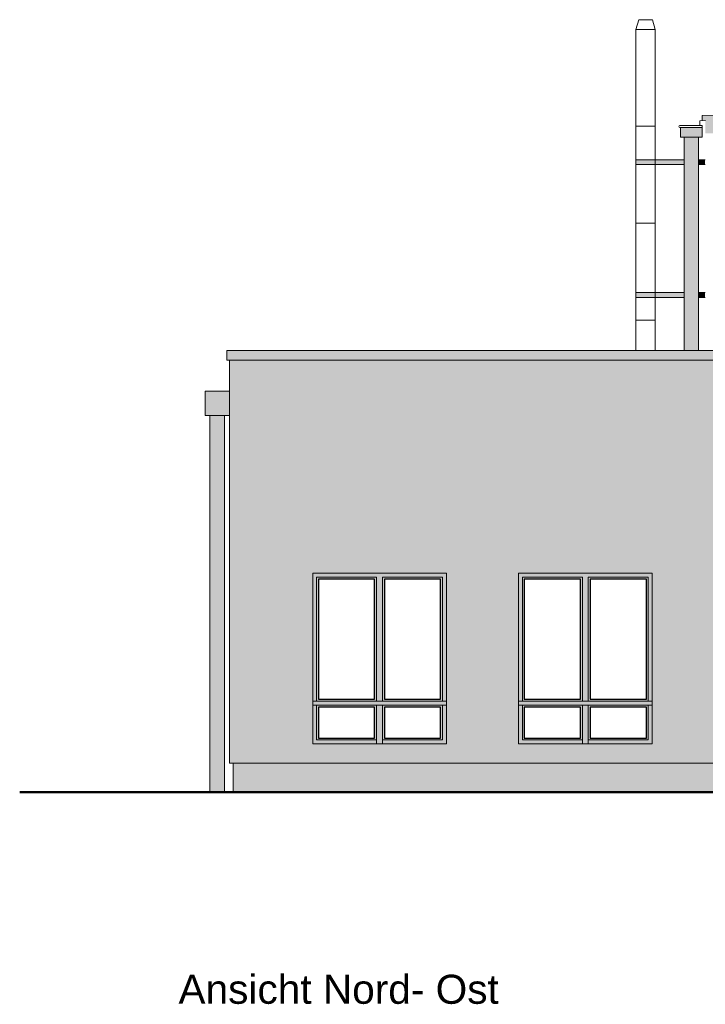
# Model space of a CAD drawing. Header units: metres. Extents: x 1169 to 1496, y -112 to 50.
# Tile 218 of 256: x 1439 to 1446, y -20 to -10. Entities that reach past the tile are written whole.
import ezdxf

# ---------------------------------------------------------------- set-up
doc = ezdxf.new("R2010")
doc.units = ezdxf.units.M
doc.header["$XCLIPFRAME"] = 2
doc.linetypes.add('AUSGEZOGEN', pattern=[0])
for name, color, linetype, lineweight in [('XR$5$Ansicht', 1, 'AUSGEZOGEN', 50), ('XR$5$Design', 4, 'AUSGEZOGEN', 13), ('XR$5$Muster', 4, 'AUSGEZOGEN', 13), ('XR$5$STANDARD_1', 7, 'AUSGEZOGEN', 25), ('XR$5$Wegeflächen', 4, 'AUSGEZOGEN', 13)]:
    doc.layers.add(name, color=color, linetype=linetype, lineweight=lineweight)
doc.styles.add('ARIAL', font='arial.ttf')
picture_1 = doc.add_image_def('image1.tif', size_in_pixel=(512, 512))

msp = doc.modelspace()

# ---------------------------------------------------------------- hatches: boundary and pattern name
at = {"layer": 'XR$5$Muster', "linetype": 'AUSGEZOGEN', "lineweight": 13, "transparency": 33554687}
for color, points in [(9, [(1460.5919, -10.9941), (1460.592, -10.9412), (1453.2264, -10.7191), (1445.8609, -10.9412), (1445.8609, -10.9941), (1445.8964, -10.993), (1445.8964, -11.1253), (1453.2264, -10.9054), (1460.5564, -11.1253), (1460.5564, -10.993)]), (9, [(1445.8608, -11.164), (1445.8608, -11.0645), (1445.6403, -11.0645), (1445.6403, -11.164)]), (9, [(1445.8608, -11.164), (1445.8608, -11.0645), (1445.6403, -11.0645), (1445.6403, -11.164)]), (9, [(1440.9558, -13.4658), (1461.4908, -13.4658), (1461.4908, -13.3657), (1440.9558, -13.3658)]), (252, [(1440.7314, -14.0358), (1440.9814, -14.0358), (1440.9814, -13.7858), (1440.7314, -13.7858)]), (252, [(1440.7314, -14.0358), (1440.9814, -14.0358), (1440.9814, -13.7858), (1440.7314, -13.7858)])]:
    msp.add_hatch(color=color, dxfattribs=at).paths.add_polyline_path(points)
at = {"layer": 'XR$5$Muster', "linetype": 'AUSGEZOGEN', "lineweight": 25, "true_color": 0x383e42, "transparency": 33554687}
for points in [[(1460.5564, -10.993), (1460.5919, -10.9941), (1460.592, -10.9412), (1453.2264, -10.7191), (1445.8609, -10.9412), (1445.8609, -10.9941), (1445.8964, -10.993), (1445.8964, -11.1253), (1453.2264, -10.9054), (1460.5564, -11.1253)], [(1440.9558, -13.3658), (1440.9558, -13.4658), (1461.4908, -13.4658), (1461.4908, -13.3657), (1445.6755, -13.3658), (1460.6273, -13.3658)]]:
    msp.add_hatch(color=250, dxfattribs=at).paths.add_polyline_path(points)
at = {"layer": 'XR$5$Muster', "linetype": 'AUSGEZOGEN', "lineweight": 13, "true_color": 0x383e42, "transparency": 33554687}
msp.add_hatch(color=250, dxfattribs=at).paths.add_polyline_path([(1460.5919, -10.9941), (1460.592, -10.9412), (1453.2264, -10.7191), (1445.8609, -10.9412), (1445.8609, -10.9941), (1445.8964, -10.993), (1445.8964, -11.1253), (1453.2264, -10.9054), (1460.5564, -11.1253), (1460.5564, -10.993)])
at = {"layer": 'XR$5$Muster', "linetype": 'AUSGEZOGEN', "lineweight": 13, "transparency": 33554687}
h = msp.add_hatch(color=7, dxfattribs=at)
h.set_gradient(color1=(199, 199, 199), color2=(48, 48, 48), one_color=1, name='INVCYLINDER')
h.paths.add_polyline_path([(1445.6755, -13.3658), (1445.8255, -13.3658), (1445.8255, -11.164), (1445.6755, -11.164)], flags=0)
h = msp.add_hatch(color=7, dxfattribs=at)
h.set_gradient(color1=(199, 199, 199), color2=(48, 48, 48), one_color=1, name='INVCYLINDER')
h.paths.add_polyline_path([(1445.6755, -13.3658), (1445.8255, -13.3658), (1445.8255, -11.164), (1445.6755, -11.164)], flags=0)
h = msp.add_hatch(color=7, dxfattribs=at)
h.set_gradient(color1=(160, 160, 160), color2=(201, 201, 201), one_color=1, name='CYLINDER')
h.paths.add_polyline_path([(1445.3783, -11.4473), (1445.1783, -11.4473), (1445.1783, -11.3973), (1445.3783, -11.3973)], flags=0)
h = msp.add_hatch(color=7, dxfattribs=at)
h.set_gradient(color1=(160, 160, 160), color2=(201, 201, 201), one_color=1, name='CYLINDER')
h.paths.add_polyline_path([(1445.3783, -11.4473), (1445.1783, -11.4473), (1445.1783, -11.3973), (1445.3783, -11.3973)], flags=0)
for points in [[(1445.6724, -11.4473), (1445.3783, -11.4473), (1445.3783, -11.3973), (1445.6724, -11.3973)], [(1445.6724, -11.4473), (1445.3783, -11.4473), (1445.3783, -11.3973), (1445.6724, -11.3973)], [(1445.8224, -11.3973), (1445.8933, -11.3973), (1445.8933, -11.4473), (1445.8224, -11.4473)], [(1445.8224, -11.3973), (1445.8933, -11.3973), (1445.8933, -11.4473), (1445.8224, -11.4473)], [(1445.6724, -12.8173), (1445.3783, -12.8173), (1445.3783, -12.7673), (1445.6724, -12.7673)], [(1445.6724, -12.8173), (1445.3783, -12.8173), (1445.3783, -12.7673), (1445.6724, -12.7673)], [(1445.8224, -12.7673), (1445.8933, -12.7673), (1445.8933, -12.8173), (1445.8224, -12.8173)], [(1445.8224, -12.7673), (1445.8933, -12.7673), (1445.8933, -12.8173), (1445.8224, -12.8173)]]:
    msp.add_hatch(color=252, dxfattribs=at).paths.add_polyline_path(points, flags=16)
h = msp.add_hatch(color=7, dxfattribs=at)
h.set_gradient(color1=(160, 160, 160), color2=(201, 201, 201), one_color=1, name='CYLINDER')
h.paths.add_polyline_path([(1445.3783, -12.8173), (1445.1783, -12.8173), (1445.1783, -12.7673), (1445.3783, -12.7673)], flags=0)
h = msp.add_hatch(color=7, dxfattribs=at)
h.set_gradient(color1=(160, 160, 160), color2=(201, 201, 201), one_color=1, name='CYLINDER')
h.paths.add_polyline_path([(1445.3783, -12.8173), (1445.1783, -12.8173), (1445.1783, -12.7673), (1445.3783, -12.7673)], flags=0)
at = {"layer": 'XR$5$Muster', "linetype": 'AUSGEZOGEN', "lineweight": 25, "true_color": 0xe1d7c9, "transparency": 33554687}
h = msp.add_hatch(color=254, dxfattribs=at)
h.paths.add_polyline_path([(1455.8414, -15.675), (1455.8414, -15.125), (1460.7214, -15.125), (1460.7214, -17.625), (1461.4564, -17.625), (1461.4564, -13.4658), (1440.9814, -13.4658), (1440.9814, -17.625), (1446.0914, -17.625), (1446.0914, -15.665), (1447.0964, -15.665), (1447.0964, -17.625), (1448.8414, -17.625), (1448.8414, -15.665), (1449.8464, -15.665), (1449.8464, -17.625), (1458.9664, -17.625), (1458.9664, -15.675)])
h.paths.add_polyline_path([(1454.0964, -17.425), (1452.7164, -17.425), (1452.7164, -15.665), (1454.0964, -15.665)], flags=16)
h.paths.add_polyline_path([(1451.9714, -17.425), (1450.5914, -17.425), (1450.5914, -15.665), (1451.9714, -15.665)], flags=16)
h.paths.add_polyline_path([(1445.3464, -17.425), (1443.9664, -17.425), (1443.9664, -15.665), (1445.3464, -15.665)], flags=16)
h.paths.add_polyline_path([(1443.2214, -17.425), (1441.8414, -17.425), (1441.8414, -15.665), (1443.2214, -15.665)], flags=16)
at = {"layer": 'XR$5$Muster', "linetype": 'AUSGEZOGEN', "lineweight": 13, "transparency": 33554687}
h = msp.add_hatch(color=7, dxfattribs=at)
h.set_gradient(color1=(199, 199, 199), color2=(48, 48, 48), one_color=1, name='INVCYLINDER')
h.paths.add_polyline_path([(1440.7814, -17.925), (1440.9314, -17.925), (1440.9314, -14.0358), (1440.7814, -14.0358)], flags=0)
h = msp.add_hatch(color=7, dxfattribs=at)
h.set_gradient(color1=(199, 199, 199), color2=(48, 48, 48), one_color=1, name='INVCYLINDER')
h.paths.add_polyline_path([(1440.7814, -17.925), (1440.9314, -17.925), (1440.9314, -14.0358), (1440.7814, -14.0358)], flags=0)
at = {"layer": 'XR$5$Muster', "linetype": 'AUSGEZOGEN', "lineweight": 25, "true_color": 0x766a5e, "transparency": 33554687}
h = msp.add_hatch(color=251, dxfattribs=at)
h.paths.add_polyline_path([(1443.2214, -17.425), (1443.2214, -15.665), (1441.8414, -15.665), (1441.8414, -17.425)])
h.paths.add_polyline_path([(1441.9014, -16.965), (1441.9014, -15.725), (1442.4814, -15.725), (1442.4814, -16.965)], flags=16)
h.paths.add_polyline_path([(1442.4814, -17.045), (1442.4814, -17.365), (1441.9014, -17.365), (1441.9014, -17.045)], flags=16)
h.paths.add_polyline_path([(1442.5814, -15.725), (1443.1614, -15.725), (1443.1614, -16.965), (1442.5814, -16.965)], flags=16)
h.paths.add_polyline_path([(1443.1614, -17.365), (1442.5814, -17.365), (1442.5814, -17.045), (1443.1614, -17.045)], flags=16)
h = msp.add_hatch(color=251, dxfattribs=at)
h.paths.add_polyline_path([(1445.3464, -17.425), (1445.3464, -15.665), (1443.9664, -15.665), (1443.9664, -17.425)])
h.paths.add_polyline_path([(1444.0264, -16.965), (1444.0264, -15.725), (1444.6064, -15.725), (1444.6064, -16.965)], flags=16)
h.paths.add_polyline_path([(1444.6064, -17.045), (1444.6064, -17.365), (1444.0264, -17.365), (1444.0264, -17.045)], flags=16)
h.paths.add_polyline_path([(1444.7064, -15.725), (1445.2864, -15.725), (1445.2864, -16.965), (1444.7064, -16.965)], flags=16)
h.paths.add_polyline_path([(1445.2864, -17.365), (1444.7064, -17.365), (1444.7064, -17.045), (1445.2864, -17.045)], flags=16)
at = {"layer": 'XR$5$Muster', "linetype": 'AUSGEZOGEN', "lineweight": 25, "true_color": 0xa48f7a, "transparency": 33554687}
msp.add_hatch(color=252, dxfattribs=at).paths.add_polyline_path([(1446.0914, -17.925), (1446.0914, -17.625), (1441.0214, -17.625), (1441.0214, -17.925)])

# ---------------------------------------------------------------- linework, layer by layer
at = {"layer": 'XR$5$Ansicht', "color": 4, "linetype": 'AUSGEZOGEN', "lineweight": 13, "transparency": 33554687}
for p, q in [((1445.2083, -9.9515), (1445.1783, -10.0515)), ((1445.2083, -9.9515), (1445.3483, -9.9515)), ((1445.3483, -9.9515), (1445.3783, -10.0515)), ((1445.1783, -10.0515), (1445.3783, -10.0515)), ((1445.1783, -13.3658), (1445.1783, -10.0515)), ((1445.3783, -13.3658), (1445.3783, -10.0515)), ((1445.8609, -10.9412), (1453.2264, -10.7191)), ((1445.8609, -10.9941), (1445.8609, -10.9412)), ((1445.1783, -11.0515), (1445.3783, -11.0515)), ((1445.6324, -11.0434), (1445.8608, -11.0434)), ((1445.6342, -11.0645), (1445.8608, -11.0645)), ((1445.6403, -11.062), (1445.6403, -11.164)), ((1445.8367, -10.9948), (1445.8964, -10.993)), ((1445.8367, -11.0434), (1445.8367, -10.9948)), ((1445.8608, -11.164), (1445.8608, -11.0434)), ((1445.6403, -11.164), (1445.8608, -11.164)), ((1445.6755, -11.164), (1445.6755, -13.3658)), ((1445.8255, -11.164), (1445.8255, -13.3658)), ((1445.6724, -11.3973), (1445.1783, -11.3973)), ((1445.6724, -11.4473), (1445.1783, -11.4473)), ((1445.8933, -11.3973), (1445.8224, -11.3973)), ((1445.8933, -11.4473), (1445.8224, -11.4473)), ((1445.1783, -12.0515), (1445.3783, -12.0515)), ((1445.6724, -12.7673), (1445.1783, -12.7673)), ((1445.8933, -12.7673), (1445.8224, -12.7673)), ((1445.6724, -12.8173), (1445.1783, -12.8173)), ((1445.8933, -12.8173), (1445.8224, -12.8173)), ((1445.1783, -13.0515), (1445.3783, -13.0515)), ((1440.9558, -13.3658), (1461.4908, -13.3657)), ((1440.9558, -13.4658), (1440.9558, -13.3658)), ((1461.4908, -13.4658), (1440.9558, -13.4658)), ((1440.9814, -13.4658), (1440.9814, -17.625)), ((1440.9814, -13.7858), (1440.7314, -13.7858)), ((1440.7314, -13.7858), (1440.7314, -14.0358)), ((1440.9814, -14.0358), (1440.7314, -14.0358)), ((1440.7814, -14.0358), (1440.7814, -17.925)), ((1440.9314, -14.0358), (1440.9314, -17.925)), ((1441.8414, -17.425), (1441.8414, -15.665)), ((1441.8414, -15.665), (1443.2214, -15.665)), ((1441.8814, -16.985), (1441.8814, -15.705)), ((1441.8814, -15.705), (1442.5014, -15.705)), ((1442.5014, -15.705), (1442.5014, -16.985)), ((1442.5614, -16.985), (1442.5614, -15.705)), ((1442.5614, -15.705), (1443.1814, -15.705)), ((1443.1814, -15.705), (1443.1814, -16.985)), ((1443.2214, -15.665), (1443.2214, -17.425)), ((1443.9664, -17.425), (1443.9664, -15.665)), ((1443.9664, -15.665), (1445.3464, -15.665)), ((1444.0064, -16.985), (1444.0064, -15.705)), ((1444.0064, -15.705), (1444.6264, -15.705)), ((1444.6264, -15.705), (1444.6264, -16.985)), ((1444.6864, -16.985), (1444.6864, -15.705)), ((1444.6864, -15.705), (1445.3064, -15.705)), ((1445.3064, -15.705), (1445.3064, -16.985)), ((1445.3464, -15.665), (1445.3464, -17.425)), ((1441.8414, -16.985), (1443.2214, -16.985)), ((1443.2214, -17.025), (1441.8414, -17.025)), ((1441.8814, -17.025), (1441.8814, -17.385)), ((1442.5014, -17.425), (1442.5014, -17.025)), ((1442.5614, -17.425), (1442.5614, -17.025)), ((1443.1814, -17.025), (1443.1814, -17.385)), ((1443.9664, -16.985), (1445.3464, -16.985)), ((1445.3464, -17.025), (1443.9664, -17.025)), ((1444.0064, -17.025), (1444.0064, -17.385)), ((1444.6264, -17.425), (1444.6264, -17.025)), ((1444.6864, -17.425), (1444.6864, -17.025)), ((1445.3064, -17.025), (1445.3064, -17.385)), ((1443.2214, -17.425), (1441.8414, -17.425)), ((1441.8814, -17.385), (1442.5014, -17.385)), ((1443.1814, -17.385), (1442.5614, -17.385)), ((1445.3464, -17.425), (1443.9664, -17.425)), ((1444.0064, -17.385), (1444.6264, -17.385)), ((1445.3064, -17.385), (1444.6864, -17.385)), ((1440.9814, -17.625), (1446.0914, -17.625)), ((1441.0214, -17.625), (1441.0214, -17.925))]:
    msp.add_line(p, q, dxfattribs=at)
for points in [[(1441.9014, -15.725), (1442.4814, -15.725), (1442.4814, -16.965), (1441.9014, -16.965), (1441.9014, -15.725)], [(1442.5814, -16.965), (1443.1614, -16.965), (1443.1614, -15.725), (1442.5814, -15.725), (1442.5814, -16.965)], [(1444.0264, -15.725), (1444.6064, -15.725), (1444.6064, -16.965), (1444.0264, -16.965), (1444.0264, -15.725)], [(1444.7064, -16.965), (1445.2864, -16.965), (1445.2864, -15.725), (1444.7064, -15.725), (1444.7064, -16.965)], [(1441.9014, -17.045), (1442.4814, -17.045), (1442.4814, -17.365), (1441.9014, -17.365), (1441.9014, -17.045)], [(1442.5814, -17.045), (1443.1614, -17.045), (1443.1614, -17.365), (1442.5814, -17.365), (1442.5814, -17.045)], [(1444.0264, -17.045), (1444.6064, -17.045), (1444.6064, -17.365), (1444.0264, -17.365), (1444.0264, -17.045)], [(1444.7064, -17.045), (1445.2864, -17.045), (1445.2864, -17.365), (1444.7064, -17.365), (1444.7064, -17.045)]]:
    msp.add_lwpolyline(points, close=True, dxfattribs=at)
msp.add_arc((1445.6325, -11.0539), 0.0105, 90.43226, 270, dxfattribs=at)
at = {"layer": 'XR$5$Wegeflächen', "color": 1, "linetype": 'AUSGEZOGEN', "lineweight": 50, "transparency": 33554687}
msp.add_line((1465.5379, -17.925), (1438.8167, -17.925), dxfattribs=at)

# ---------------------------------------------------------------- texts
at = {"layer": 'XR$5$STANDARD_1', "color": 4, "linetype": 'AUSGEZOGEN', "lineweight": 25, "transparency": 33554687, "insert": (1440.4561, -19.808), "char_height": 0.3, "width": 3.465272, "attachment_point": 1, "style": 'ARIAL'}
msp.add_mtext('\\W1.00;Ansicht Nord- Ost', dxfattribs=at)

# ---------------------------------------------------------------- pictures from other files: only their frames are drawn
at = {"layer": 'XR$5$Design', "color": 7, "linetype": 'AUSGEZOGEN', "lineweight": 25, "transparency": 33554687}
image = msp.add_image(picture_1, insert=(1441.9014, -16.965), size_in_units=(0.58, 1.24), dxfattribs=at)
image.set_boundary_path([(-0.5, 511.5), (511.5, 511.5), (511.5, -0.5), (-0.5, -0.5), (-0.5, 511.5)])
image = msp.add_image(picture_1, insert=(1441.9014, -16.965), size_in_units=(0.58, 1.24), dxfattribs=at)
image.set_boundary_path([(-0.5, 511.5), (511.5, 511.5), (511.5, -0.5), (-0.5, -0.5), (-0.5, 511.5)])
image = msp.add_image(picture_1, insert=(1442.5814, -16.965), size_in_units=(0.58, 1.24), dxfattribs=at)
image.set_boundary_path([(-0.5, 511.5), (511.5, 511.5), (511.5, -0.5), (-0.5, -0.5), (-0.5, 511.5)])
image = msp.add_image(picture_1, insert=(1442.5814, -16.965), size_in_units=(0.58, 1.24), dxfattribs=at)
image.set_boundary_path([(-0.5, 511.5), (511.5, 511.5), (511.5, -0.5), (-0.5, -0.5), (-0.5, 511.5)])
image = msp.add_image(picture_1, insert=(1444.0264, -16.965), size_in_units=(0.58, 1.24), dxfattribs=at)
image.set_boundary_path([(-0.5, 511.5), (511.5, 511.5), (511.5, -0.5), (-0.5, -0.5), (-0.5, 511.5)])
image = msp.add_image(picture_1, insert=(1444.0264, -16.965), size_in_units=(0.58, 1.24), dxfattribs=at)
image.set_boundary_path([(-0.5, 511.5), (511.5, 511.5), (511.5, -0.5), (-0.5, -0.5), (-0.5, 511.5)])
image = msp.add_image(picture_1, insert=(1444.7064, -16.965), size_in_units=(0.58, 1.24), dxfattribs=at)
image.set_boundary_path([(-0.5, 511.5), (511.5, 511.5), (511.5, -0.5), (-0.5, -0.5), (-0.5, 511.5)])
image = msp.add_image(picture_1, insert=(1444.7064, -16.965), size_in_units=(0.58, 1.24), dxfattribs=at)
image.set_boundary_path([(-0.5, 511.5), (511.5, 511.5), (511.5, -0.5), (-0.5, -0.5), (-0.5, 511.5)])
image = msp.add_image(picture_1, insert=(1441.9014, -17.365), size_in_units=(0.58, 0.32), dxfattribs=at)
image.set_boundary_path([(-0.5, 511.5), (511.5, 511.5), (511.5, -0.5), (-0.5, -0.5), (-0.5, 511.5)])
image = msp.add_image(picture_1, insert=(1441.9014, -17.365), size_in_units=(0.58, 0.32), dxfattribs=at)
image.set_boundary_path([(-0.5, 511.5), (511.5, 511.5), (511.5, -0.5), (-0.5, -0.5), (-0.5, 511.5)])
image = msp.add_image(picture_1, insert=(1442.5814, -17.365), size_in_units=(0.58, 0.32), dxfattribs=at)
image.set_boundary_path([(-0.5, 511.5), (511.5, 511.5), (511.5, -0.5), (-0.5, -0.5), (-0.5, 511.5)])
image = msp.add_image(picture_1, insert=(1442.5814, -17.365), size_in_units=(0.58, 0.32), dxfattribs=at)
image.set_boundary_path([(-0.5, 511.5), (511.5, 511.5), (511.5, -0.5), (-0.5, -0.5), (-0.5, 511.5)])
image = msp.add_image(picture_1, insert=(1444.0264, -17.365), size_in_units=(0.58, 0.32), dxfattribs=at)
image.set_boundary_path([(-0.5, 511.5), (511.5, 511.5), (511.5, -0.5), (-0.5, -0.5), (-0.5, 511.5)])
image = msp.add_image(picture_1, insert=(1444.0264, -17.365), size_in_units=(0.58, 0.32), dxfattribs=at)
image.set_boundary_path([(-0.5, 511.5), (511.5, 511.5), (511.5, -0.5), (-0.5, -0.5), (-0.5, 511.5)])
image = msp.add_image(picture_1, insert=(1444.7064, -17.365), size_in_units=(0.58, 0.32), dxfattribs=at)
image.set_boundary_path([(-0.5, 511.5), (511.5, 511.5), (511.5, -0.5), (-0.5, -0.5), (-0.5, 511.5)])
image = msp.add_image(picture_1, insert=(1444.7064, -17.365), size_in_units=(0.58, 0.32), dxfattribs=at)
image.set_boundary_path([(-0.5, 511.5), (511.5, 511.5), (511.5, -0.5), (-0.5, -0.5), (-0.5, 511.5)])

doc.saveas('drawing.dxf')
